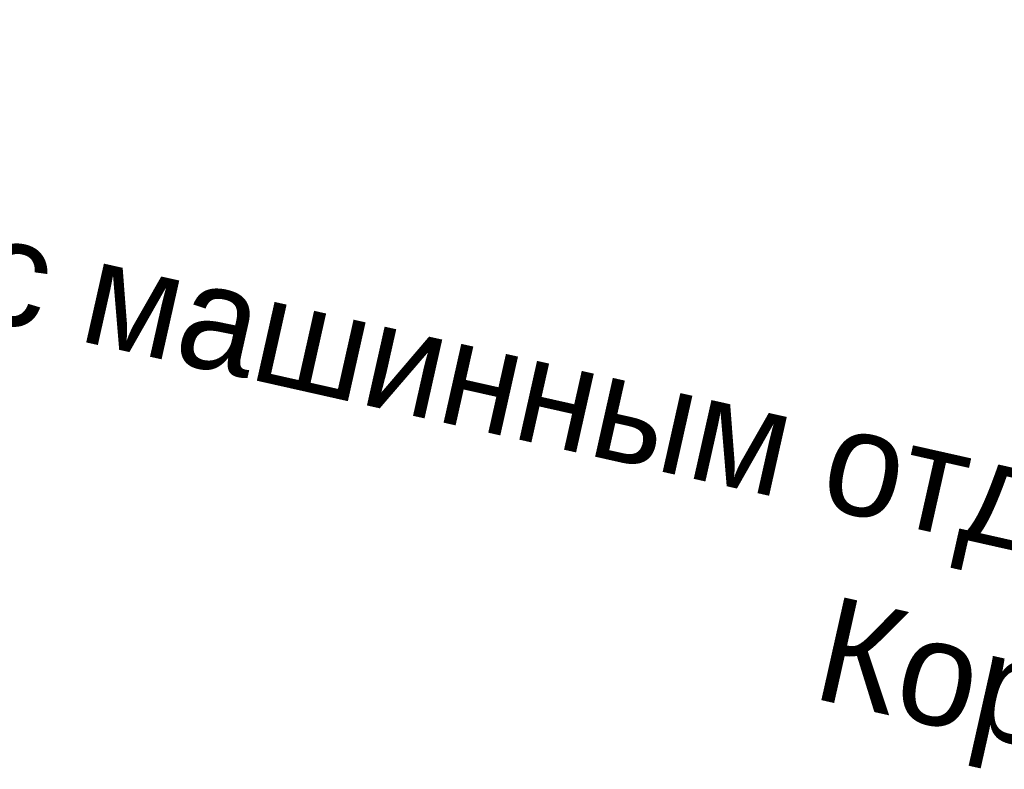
# Model space of a CAD drawing. Header units: millimetres. Extents: x -6990773 to -6682839, y 6117771 to 6220266.
# Tile 98 of 154: x -6948743 to -6944062, y 6154986 to 6158550. Entities that reach past the tile are written whole.
import ezdxf

# ---------------------------------------------------------------- set-up
doc = ezdxf.new("R2010")
doc.units = ezdxf.units.MM
doc.header["$MEASUREMENT"] = 0
doc.layers.add('АР-текст_наименование_Ном._пера__1', color=7, linetype='Continuous', lineweight=0)
doc.styles.add('РЎР“Р•РќР•Р\xa0Р\x98Р\xa0_РЎРўР\x98Р›Р¬_4', font='GOTHIC.TTF')

msp = doc.modelspace()

# ---------------------------------------------------------------- texts
at = {"layer": 'АР-текст_наименование_Ном._пера__1', "color": 7, "linetype": 'Continuous', "lineweight": 0, "insert": (-6943521.4, 6155635.1), "char_height": 500, "attachment_point": 5, "rotation": 347.3424, "line_spacing_factor": 1.072084, "style": 'РЎР“Р•РќР•Р\xa0Р\x98Р\xa0_РЎРўР\x98Р›Р¬_4'}
msp.add_mtext('\\A1;{\\pqc;\\fCentury Gothic|b0|i0|c204|p0;\\W1.000000;План кровли с машинным отделением на отм. +64.58 (М1:200)\\P\\pqc;\\fCentury Gothic|b0|i0|c204|p0;\\W1.000000;Корпус 2}', dxfattribs=at)

doc.saveas('drawing.dxf')
